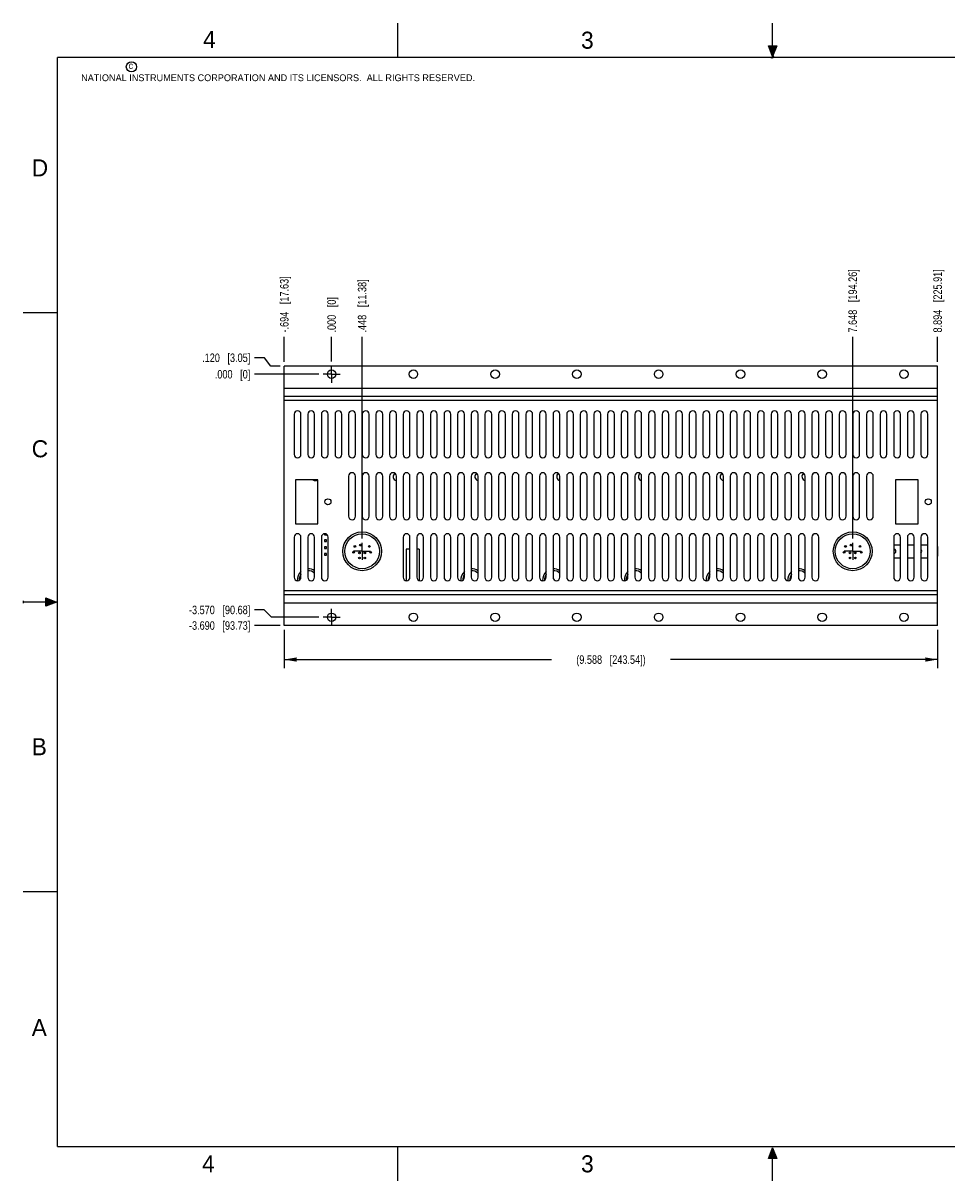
# Model space of a CAD drawing. Header units: inches. Extents: x 0 to 22, y 0 to 17.
# Tile 1 of 8: x 0 to 13.6, y 0 to 17. Entities that reach past the tile are written whole.
import ezdxf

# ---------------------------------------------------------------- set-up
doc = ezdxf.new("R2010")
doc.units = ezdxf.units.IN
doc.header["$LTSCALE"] = 1.21
doc.header["$MEASUREMENT"] = 0
doc.linetypes.add('CENTER', pattern=[0.6, 0.375, -0.075, 0.075, -0.075])
doc.layers.get('0').update_dxf_attribs({"linetype": 'CONTINUOUS'})
doc.layers.add('02___PRT_ALL_AXES', color=7, linetype='CONTINUOUS')
doc.layers.add('DIMENSIONS', color=7, linetype='CONTINUOUS')
doc.styles.get("Standard").update_dxf_attribs({"font": 'txt', "width": 0.8})
doc.styles.add('TEXTSTYLE_2', font='txt')
doc.dimstyles.new('DIMSTYLE_1', dxfattribs={"dimtxt": 0.125, "dimasz": 0.18, "dimexe": 0.18, "dimexo": 0.0625, "dimgap": 0.09, "dimtad": 0, "dimtih": 1, "dimtoh": 1, "dimdec": 3, "dimzin": 4, "dimdsep": 46, "dimtxsty": 'STANDARD', "dimblk": '_FILLED', "dimblk1": '_FILLED', "dimblk2": '_FILLED', "dimcen": 0.09, "dimadec": 0, "dimazin": 0, "dimtp": 0.01, "dimtm": 0.01, "dimtfac": 1, "dimtdec": 3, "dimtofl": 0, "dimtmove": 0, "dimatfit": 3, "dimldrblk": '_FILLED', "dimfxl": 1, "dimtolj": 1, "dimtzin": 4, "dimarcsym": 0})
doc.dimstyles.new('DIMSTYLE_2', dxfattribs={"dimtxt": 0.125, "dimasz": 0.18, "dimexe": 0.18, "dimexo": 0.0625, "dimgap": 0.09, "dimtad": 0, "dimtih": 1, "dimtoh": 1, "dimdec": 3, "dimzin": 4, "dimdsep": 46, "dimtxsty": 'STANDARD', "dimblk": '_FILLED', "dimblk1": '_FILLED', "dimblk2": '_FILLED', "dimcen": 0.09, "dimadec": 0, "dimazin": 0, "dimtp": 0.01, "dimtm": 0.01, "dimtfac": 1, "dimtdec": 3, "dimtofl": 0, "dimtmove": 0, "dimatfit": 3, "dimldrblk": '_FILLED', "dimfxl": 1, "dimtolj": 1, "dimtzin": 4, "dimarcsym": 0})

# ---------------------------------------------------------------- blocks, each defined once
blk = doc.blocks.new('*D0')
at = {"layer": 'DIMENSIONS', "color": 2, "linetype": 'CONTINUOUS'}
for p, q in [((3.543, 12.086), (3.395, 12.086)), ((3.633, 11.965), (3.543, 12.086)), ((3.77, 11.965), (3.633, 11.965))]:
    blk.add_line(p, q, dxfattribs=at)
at = {"layer": 'DIMENSIONS', "color": 2, "linetype": 'CONTINUOUS', "insert": (3.333, 12.149), "char_height": 0.125, "width": 1.125, "attachment_point": 3, "line_spacing_factor": 0.9}
blk.add_mtext('.120{\\Ftxt.shx;\\W1.000000;\\H0.125000; }[3.05]', dxfattribs=at)
blk = doc.blocks.new('_FILLED')
at = {"color": 0, "linetype": 'BYBLOCK'}
blk.add_solid([(0, 0), (-1, 0.174), (-1, -0.174)], dxfattribs=at)
blk = doc.blocks.new('*D1')
at = {"layer": 'DIMENSIONS', "color": 2, "linetype": 'CONTINUOUS'}
for p, q in [((3.539, 8.384), (3.395, 8.384)), ((3.645, 8.275), (3.539, 8.384)), ((4.339, 8.275), (3.645, 8.275))]:
    blk.add_line(p, q, dxfattribs=at)
at = {"layer": 'DIMENSIONS', "color": 2, "linetype": 'CONTINUOUS', "insert": (3.333, 8.446), "char_height": 0.125, "width": 1.425, "attachment_point": 3, "line_spacing_factor": 0.9}
blk.add_mtext('-3.570{\\Ftxt.shx;\\W1.000000;\\H0.125000; }[90.68]', dxfattribs=at)
blk = doc.blocks.new('*D2')
at = {"layer": 'DIMENSIONS', "color": 2, "linetype": 'CONTINUOUS'}
blk.add_line((3.77, 8.155), (3.395, 8.155), dxfattribs=at)
at = {"layer": 'DIMENSIONS', "color": 2, "linetype": 'CONTINUOUS', "insert": (3.333, 8.217), "char_height": 0.125, "width": 1.425, "attachment_point": 3, "line_spacing_factor": 0.9}
blk.add_mtext('-3.690{\\Ftxt.shx;\\W1.000000;\\H0.125000; }[93.73]', dxfattribs=at)
blk = doc.blocks.new('*D3')
at = {"layer": 'DIMENSIONS', "color": 2, "linetype": 'CONTINUOUS'}
blk.add_line((4.339, 11.845), (3.395, 11.845), dxfattribs=at)
at = {"layer": 'DIMENSIONS', "color": 2, "linetype": 'CONTINUOUS', "insert": (3.333, 11.907), "char_height": 0.125, "width": 0.825, "attachment_point": 3, "line_spacing_factor": 0.9}
blk.add_mtext('.000{\\Ftxt.shx;\\W1.000000;\\H0.125000; }[0]', dxfattribs=at)
blk = doc.blocks.new('*D4')
at = {"layer": 'DIMENSIONS', "color": 2, "linetype": 'CONTINUOUS'}
blk.add_line((3.833, 12.027), (3.833, 12.395), dxfattribs=at)
at = {"layer": 'DIMENSIONS', "color": 2, "linetype": 'CONTINUOUS', "insert": (3.77, 12.457), "char_height": 0.125, "width": 1.325, "attachment_point": 1, "rotation": 90, "line_spacing_factor": 0.9}
blk.add_mtext('-.694{\\Ftxt.shx;\\W1.000000;\\H0.125000; }[17.63]', dxfattribs=at)
blk = doc.blocks.new('*D5')
at = {"layer": 'DIMENSIONS', "color": 2, "linetype": 'CONTINUOUS'}
blk.add_line((4.975, 9.433), (4.975, 12.395), dxfattribs=at)
at = {"layer": 'DIMENSIONS', "color": 2, "linetype": 'CONTINUOUS', "insert": (4.912, 12.457), "char_height": 0.125, "width": 1.225, "attachment_point": 1, "rotation": 90, "line_spacing_factor": 0.9}
blk.add_mtext('.448{\\Ftxt.shx;\\W1.000000;\\H0.125000; }[11.38]', dxfattribs=at)
blk = doc.blocks.new('*D6')
at = {"layer": 'DIMENSIONS', "color": 2, "linetype": 'CONTINUOUS'}
blk.add_line((12.175, 9.433), (12.175, 12.395), dxfattribs=at)
at = {"layer": 'DIMENSIONS', "color": 2, "linetype": 'CONTINUOUS', "insert": (12.112, 12.457), "char_height": 0.125, "width": 1.425, "attachment_point": 1, "rotation": 90, "line_spacing_factor": 0.9}
blk.add_mtext('7.648{\\Ftxt.shx;\\W1.000000;\\H0.125000; }[194.26]', dxfattribs=at)
blk = doc.blocks.new('*D7')
at = {"layer": 'DIMENSIONS', "color": 2, "linetype": 'CONTINUOUS'}
blk.add_line((13.421, 12.027), (13.421, 12.395), dxfattribs=at)
at = {"layer": 'DIMENSIONS', "color": 2, "linetype": 'CONTINUOUS', "insert": (13.358, 12.457), "char_height": 0.125, "width": 1.425, "attachment_point": 1, "rotation": 90, "line_spacing_factor": 0.9}
blk.add_mtext('8.894{\\Ftxt.shx;\\W1.000000;\\H0.125000; }[225.91]', dxfattribs=at)
blk = doc.blocks.new('*D8')
at = {"layer": 'DIMENSIONS', "color": 2, "linetype": 'CONTINUOUS'}
blk.add_line((4.527, 12.033), (4.527, 12.395), dxfattribs=at)
at = {"layer": 'DIMENSIONS', "color": 2, "linetype": 'CONTINUOUS', "insert": (4.464, 12.457), "char_height": 0.125, "width": 0.825, "attachment_point": 1, "rotation": 90, "line_spacing_factor": 0.9}
blk.add_mtext('.000{\\Ftxt.shx;\\W1.000000;\\H0.125000; }[0]', dxfattribs=at)
blk = doc.blocks.new('*D9')
at = {"layer": 'DIMENSIONS', "color": 2, "linetype": 'CONTINUOUS'}
for p, q in [((3.833, 8.092), (3.833, 7.53)), ((13.421, 8.092), (13.421, 7.53)), ((3.833, 7.655), (7.752, 7.655)), ((13.421, 7.655), (9.502, 7.655))]:
    blk.add_line(p, q, dxfattribs=at)
at = {"layer": 'DIMENSIONS', "color": 2, "linetype": 'CONTINUOUS', "xscale": 0.18, "yscale": 0.18, "zscale": 0.18, "rotation": 180}
blk.add_blockref('_FILLED', (3.833, 7.655), dxfattribs=at)
at = {"layer": 'DIMENSIONS', "color": 2, "linetype": 'CONTINUOUS', "xscale": 0.18, "yscale": 0.18, "zscale": 0.18}
blk.add_blockref('_FILLED', (13.421, 7.655), dxfattribs=at)
at = {"layer": 'DIMENSIONS', "color": 2, "linetype": 'CONTINUOUS', "insert": (8.627, 7.717), "char_height": 0.125, "width": 1.625, "attachment_point": 2, "line_spacing_factor": 0.9}
blk.add_mtext('(9.588{\\Ftxt.shx;\\W1.000000;\\H0.125000; }[243.54])', dxfattribs=at)

msp = doc.modelspace()

# ---------------------------------------------------------------- hatches: boundary and pattern name
at = {"linetype": 'CONTINUOUS'}
for points in [[(11, 16.51), (10.9375, 16.6663), (11.0625, 16.6663)], [(0.3337, 8.5625), (0.49, 8.5), (0.3337, 8.4375)], [(10.9375, 0.3287), (11, 0.485), (11.0625, 0.3287)]]:
    msp.add_hatch(color=2, dxfattribs=at).paths.add_polyline_path(points)

# ---------------------------------------------------------------- linework, layer by layer
at = {"color": 2, "linetype": 'CONTINUOUS'}
for p, q in [((5.5, 16.5), (5.5, 17)), ((11, 16.485), (11, 17)), ((11, 16.51), (10.9375, 16.6663)), ((10.9375, 16.6663), (11.0625, 16.6663)), ((11.0625, 16.6663), (11, 16.51)), ((11.015, 16.515), (10.985, 16.485)), ((10.985, 16.485), (11, 16.515)), ((11, 16.485), (11.015, 16.515)), ((0, 12.75), (0.5, 12.75)), ((0, 8.515), (0, 8.485)), ((0.3337, 8.4375), (0.3337, 8.5625)), ((0.3337, 8.5625), (0.49, 8.5)), ((0.49, 8.5), (0, 8.5)), ((0.49, 8.5), (0.3337, 8.4375)), ((0, 4.25), (0.5, 4.25)), ((5.5, 0), (5.5, 0.5)), ((10.9375, 0.3287), (11, 0.485)), ((11, 0.485), (11.0625, 0.3287)), ((11, 0), (11, 0.485)), ((11.0625, 0.3287), (10.9375, 0.3287))]:
    msp.add_line(p, q, dxfattribs=at)
at = {"color": 7, "linetype": 'CONTINUOUS'}
for p, q in [((3.8328, 8.155), (3.8328, 11.965)), ((13.4208, 11.965), (3.8328, 11.965)), ((13.4208, 8.155), (13.4208, 11.965)), ((13.4208, 11.637), (3.8328, 11.637)), ((13.4208, 11.517), (3.8328, 11.517)), ((13.4208, 11.457), (3.8328, 11.457)), ((3.9768, 11.257), (3.9768, 10.667)), ((4.0768, 10.667), (4.0768, 11.257)), ((4.1768, 11.257), (4.1768, 10.667)), ((4.2768, 10.667), (4.2768, 11.257)), ((4.3768, 11.257), (4.3768, 10.667)), ((4.4768, 10.667), (4.4768, 11.257)), ((4.5768, 11.257), (4.5768, 10.667)), ((4.6768, 10.667), (4.6768, 11.257)), ((4.7768, 11.257), (4.7768, 10.667)), ((4.8768, 10.667), (4.8768, 11.257)), ((4.9768, 11.257), (4.9768, 10.667)), ((5.0768, 10.667), (5.0768, 11.257)), ((5.1768, 11.257), (5.1768, 10.667)), ((5.2768, 10.667), (5.2768, 11.257)), ((5.3768, 11.257), (5.3768, 10.667)), ((5.4768, 10.667), (5.4768, 11.257)), ((5.5768, 11.257), (5.5768, 10.667)), ((5.6768, 10.667), (5.6768, 11.257)), ((5.7768, 11.257), (5.7768, 10.667)), ((5.8768, 10.667), (5.8768, 11.257)), ((5.9768, 11.257), (5.9768, 10.667)), ((6.0768, 10.667), (6.0768, 11.257)), ((6.1768, 11.257), (6.1768, 10.667)), ((6.2768, 10.667), (6.2768, 11.257)), ((6.3768, 11.257), (6.3768, 10.667)), ((6.4768, 10.667), (6.4768, 11.257)), ((6.5768, 11.257), (6.5768, 10.667)), ((6.6768, 10.667), (6.6768, 11.257)), ((6.7768, 11.257), (6.7768, 10.667)), ((6.8768, 10.667), (6.8768, 11.257)), ((6.9768, 11.257), (6.9768, 10.667)), ((7.0768, 10.667), (7.0768, 11.257)), ((7.1768, 11.257), (7.1768, 10.667)), ((7.2768, 10.667), (7.2768, 11.257)), ((7.3768, 11.257), (7.3768, 10.667)), ((7.4768, 10.667), (7.4768, 11.257)), ((7.5768, 11.257), (7.5768, 10.667)), ((7.6768, 10.667), (7.6768, 11.257)), ((7.7768, 11.257), (7.7768, 10.667)), ((7.8768, 10.667), (7.8768, 11.257)), ((7.9768, 11.257), (7.9768, 10.667)), ((8.0768, 10.667), (8.0768, 11.257)), ((8.1768, 11.257), (8.1768, 10.667)), ((8.2768, 10.667), (8.2768, 11.257)), ((8.3768, 11.257), (8.3768, 10.667)), ((8.4768, 10.667), (8.4768, 11.257)), ((8.5768, 11.257), (8.5768, 10.667)), ((8.6768, 10.667), (8.6768, 11.257)), ((8.7768, 11.257), (8.7768, 10.667)), ((8.8768, 10.667), (8.8768, 11.257)), ((8.9768, 11.257), (8.9768, 10.667)), ((9.0768, 10.667), (9.0768, 11.257)), ((9.1768, 11.257), (9.1768, 10.667)), ((9.2768, 10.667), (9.2768, 11.257)), ((9.3768, 11.257), (9.3768, 10.667)), ((9.4768, 10.667), (9.4768, 11.257)), ((9.5768, 11.257), (9.5768, 10.667)), ((9.6768, 10.667), (9.6768, 11.257)), ((9.7768, 11.257), (9.7768, 10.667)), ((9.8768, 10.667), (9.8768, 11.257)), ((9.9768, 11.257), (9.9768, 10.667)), ((10.0768, 10.667), (10.0768, 11.257)), ((10.1768, 11.257), (10.1768, 10.667)), ((10.2768, 10.667), (10.2768, 11.257)), ((10.3768, 11.257), (10.3768, 10.667)), ((10.4768, 10.667), (10.4768, 11.257)), ((10.5768, 11.257), (10.5768, 10.667)), ((10.6768, 10.667), (10.6768, 11.257)), ((10.7768, 11.257), (10.7768, 10.667)), ((10.8768, 10.667), (10.8768, 11.257)), ((10.9768, 11.257), (10.9768, 10.667)), ((11.0768, 10.667), (11.0768, 11.257)), ((11.1768, 11.257), (11.1768, 10.667)), ((11.2768, 10.667), (11.2768, 11.257)), ((11.3768, 11.257), (11.3768, 10.667)), ((11.4768, 10.667), (11.4768, 11.257)), ((11.5768, 11.257), (11.5768, 10.667)), ((11.6768, 10.667), (11.6768, 11.257)), ((11.7768, 11.257), (11.7768, 10.667)), ((11.8768, 10.667), (11.8768, 11.257)), ((11.9768, 11.257), (11.9768, 10.667)), ((12.0768, 10.667), (12.0768, 11.257)), ((12.1768, 11.257), (12.1768, 10.667)), ((12.2768, 10.667), (12.2768, 11.257)), ((12.3768, 11.257), (12.3768, 10.667)), ((12.4768, 10.667), (12.4768, 11.257)), ((12.5768, 11.257), (12.5768, 10.667)), ((12.6768, 10.667), (12.6768, 11.257)), ((12.7768, 11.257), (12.7768, 10.667)), ((12.8768, 10.667), (12.8768, 11.257)), ((12.9768, 11.257), (12.9768, 10.667)), ((13.0768, 10.667), (13.0768, 11.257)), ((13.1768, 11.257), (13.1768, 10.667)), ((13.2768, 10.667), (13.2768, 11.257)), ((3.9948, 10.294), (3.9948, 9.648)), ((4.3268, 10.294), (3.9948, 10.294)), ((4.3268, 9.648), (4.3268, 10.294)), ((4.7768, 10.349), (4.7768, 9.759)), ((4.8768, 9.759), (4.8768, 10.349)), ((4.9768, 10.349), (4.9768, 9.759)), ((5.0768, 9.759), (5.0768, 10.349)), ((5.1768, 10.349), (5.1768, 9.759)), ((5.2768, 9.759), (5.2768, 10.349)), ((5.3768, 10.349), (5.3768, 9.759)), ((5.4768, 9.759), (5.4768, 10.349)), ((5.5768, 10.349), (5.5768, 9.759)), ((5.6768, 9.759), (5.6768, 10.349)), ((5.7768, 10.349), (5.7768, 9.759)), ((5.8768, 9.759), (5.8768, 10.349)), ((5.9768, 10.349), (5.9768, 9.759)), ((6.0768, 9.759), (6.0768, 10.349)), ((6.1768, 10.349), (6.1768, 9.759)), ((6.2768, 9.759), (6.2768, 10.349)), ((6.3768, 10.349), (6.3768, 9.759)), ((6.4768, 9.759), (6.4768, 10.349)), ((6.5768, 10.349), (6.5768, 9.759)), ((6.6768, 9.759), (6.6768, 10.349)), ((6.7768, 10.349), (6.7768, 9.759)), ((6.8768, 9.759), (6.8768, 10.349)), ((6.9768, 10.349), (6.9768, 9.759)), ((7.0768, 9.759), (7.0768, 10.349)), ((7.1768, 10.349), (7.1768, 9.759)), ((7.2768, 9.759), (7.2768, 10.349)), ((7.3768, 10.349), (7.3768, 9.759)), ((7.4768, 9.759), (7.4768, 10.349)), ((7.5768, 10.349), (7.5768, 9.759)), ((7.6768, 9.759), (7.6768, 10.349)), ((7.7768, 10.349), (7.7768, 9.759)), ((7.8768, 9.759), (7.8768, 10.349)), ((7.9768, 10.349), (7.9768, 9.759)), ((8.0768, 9.759), (8.0768, 10.349)), ((8.1768, 10.349), (8.1768, 9.759)), ((8.2768, 9.759), (8.2768, 10.349)), ((8.3768, 10.349), (8.3768, 9.759)), ((8.4768, 9.759), (8.4768, 10.349)), ((8.5768, 10.349), (8.5768, 9.759)), ((8.6768, 9.759), (8.6768, 10.349)), ((8.7768, 10.349), (8.7768, 9.759)), ((8.8768, 9.759), (8.8768, 10.349)), ((8.9768, 10.349), (8.9768, 9.759)), ((9.0768, 9.759), (9.0768, 10.349)), ((9.1768, 10.349), (9.1768, 9.759)), ((9.2768, 9.759), (9.2768, 10.349)), ((9.3768, 10.349), (9.3768, 9.759)), ((9.4768, 9.759), (9.4768, 10.349)), ((9.5768, 10.349), (9.5768, 9.759)), ((9.6768, 9.759), (9.6768, 10.349)), ((9.7768, 10.349), (9.7768, 9.759)), ((9.8768, 9.759), (9.8768, 10.349)), ((9.9768, 10.349), (9.9768, 9.759)), ((10.0768, 9.759), (10.0768, 10.349)), ((10.1768, 10.349), (10.1768, 9.759)), ((10.2768, 9.759), (10.2768, 10.349)), ((10.3768, 10.349), (10.3768, 9.759)), ((10.4768, 9.759), (10.4768, 10.349)), ((10.5768, 10.349), (10.5768, 9.759)), ((10.6768, 9.759), (10.6768, 10.349)), ((10.7768, 10.349), (10.7768, 9.759)), ((10.8768, 9.759), (10.8768, 10.349)), ((10.9768, 10.349), (10.9768, 9.759)), ((11.0768, 9.759), (11.0768, 10.349)), ((11.1768, 10.349), (11.1768, 9.759)), ((11.2768, 9.759), (11.2768, 10.349)), ((11.3768, 10.349), (11.3768, 9.759)), ((11.4768, 9.759), (11.4768, 10.349)), ((11.5768, 10.349), (11.5768, 9.759)), ((11.6768, 9.759), (11.6768, 10.349)), ((11.7768, 10.349), (11.7768, 9.759)), ((11.8768, 9.759), (11.8768, 10.349)), ((11.9768, 10.349), (11.9768, 9.759)), ((12.0768, 9.759), (12.0768, 10.349)), ((12.1768, 10.349), (12.1768, 9.759)), ((12.2768, 9.759), (12.2768, 10.349)), ((12.3768, 10.349), (12.3768, 9.759)), ((12.4768, 9.759), (12.4768, 10.349)), ((13.1368, 10.294), (12.8048, 10.294)), ((12.8048, 10.294), (12.8048, 9.648)), ((13.1368, 9.648), (13.1368, 10.294)), ((3.9948, 9.648), (4.3268, 9.648)), ((12.8048, 9.648), (13.1368, 9.648)), ((3.9768, 9.453), (3.9768, 8.863)), ((4.0768, 8.863), (4.0768, 9.453)), ((4.1768, 9.453), (4.1768, 8.863)), ((4.2768, 8.863), (4.2768, 9.453)), ((4.3768, 9.453), (4.3768, 8.863)), ((4.4248, 9.5029), (4.4248, 9.486)), ((4.4248, 9.486), (4.4498, 9.486)), ((4.4248, 9.411), (4.4248, 9.386)), ((4.4498, 9.411), (4.4248, 9.411)), ((4.4248, 9.386), (4.4498, 9.386)), ((4.4498, 9.486), (4.4498, 9.4974)), ((4.4498, 9.386), (4.4498, 9.411)), ((4.4768, 8.863), (4.4768, 9.453)), ((5.5768, 9.453), (5.5768, 8.863)), ((5.6768, 8.863), (5.6768, 9.453)), ((5.7768, 9.453), (5.7768, 8.863)), ((5.8768, 8.863), (5.8768, 9.453)), ((5.9768, 9.453), (5.9768, 8.863)), ((6.0768, 8.863), (6.0768, 9.453)), ((6.1768, 9.453), (6.1768, 8.863)), ((6.2768, 8.863), (6.2768, 9.453)), ((6.3768, 9.453), (6.3768, 8.863)), ((6.4768, 8.863), (6.4768, 9.453)), ((6.5768, 9.453), (6.5768, 8.863)), ((6.6768, 8.863), (6.6768, 9.453)), ((6.7768, 9.453), (6.7768, 8.863)), ((6.8768, 8.863), (6.8768, 9.453)), ((6.9768, 9.453), (6.9768, 8.863)), ((7.0768, 8.863), (7.0768, 9.453)), ((7.1768, 9.453), (7.1768, 8.863)), ((7.2768, 8.863), (7.2768, 9.453)), ((7.3768, 9.453), (7.3768, 8.863)), ((7.4768, 8.863), (7.4768, 9.453)), ((7.5768, 9.453), (7.5768, 8.863)), ((7.6768, 8.863), (7.6768, 9.453)), ((7.7768, 9.453), (7.7768, 8.863)), ((7.8768, 8.863), (7.8768, 9.453)), ((7.9768, 9.453), (7.9768, 8.863)), ((8.0768, 8.863), (8.0768, 9.453)), ((8.1768, 9.453), (8.1768, 8.863)), ((8.2768, 8.863), (8.2768, 9.453)), ((8.3768, 9.453), (8.3768, 8.863)), ((8.4768, 8.863), (8.4768, 9.453)), ((8.5768, 9.453), (8.5768, 8.863)), ((8.6768, 8.863), (8.6768, 9.453)), ((8.7768, 9.453), (8.7768, 8.863)), ((8.8768, 8.863), (8.8768, 9.453)), ((8.9768, 9.453), (8.9768, 8.863)), ((9.0768, 8.863), (9.0768, 9.453)), ((9.1768, 9.453), (9.1768, 8.863)), ((9.2768, 8.863), (9.2768, 9.453)), ((9.3768, 9.453), (9.3768, 8.863)), ((9.4768, 8.863), (9.4768, 9.453)), ((9.5768, 9.453), (9.5768, 8.863)), ((9.6768, 8.863), (9.6768, 9.453)), ((9.7768, 9.453), (9.7768, 8.863)), ((9.8768, 8.863), (9.8768, 9.453)), ((9.9768, 9.453), (9.9768, 8.863)), ((10.0768, 8.863), (10.0768, 9.453)), ((10.1768, 9.453), (10.1768, 8.863)), ((10.2768, 8.863), (10.2768, 9.453)), ((10.3768, 9.453), (10.3768, 8.863)), ((10.4768, 8.863), (10.4768, 9.453)), ((10.5768, 9.453), (10.5768, 8.863)), ((10.6768, 8.863), (10.6768, 9.453)), ((10.7768, 9.453), (10.7768, 8.863)), ((10.8768, 8.863), (10.8768, 9.453)), ((10.9768, 9.453), (10.9768, 8.863)), ((11.0768, 8.863), (11.0768, 9.453)), ((11.1768, 9.453), (11.1768, 8.863)), ((11.2768, 8.863), (11.2768, 9.453)), ((11.3768, 9.453), (11.3768, 8.863)), ((11.4768, 8.863), (11.4768, 9.453)), ((11.5768, 9.453), (11.5768, 8.863)), ((11.6768, 8.863), (11.6768, 9.453)), ((12.7768, 9.453), (12.7768, 8.863)), ((12.8768, 8.863), (12.8768, 9.453)), ((12.9768, 9.453), (12.9768, 8.863)), ((13.0768, 8.863), (13.0768, 9.453)), ((13.1768, 9.453), (13.1768, 8.863)), ((13.2768, 8.863), (13.2768, 9.453)), ((4.4248, 9.311), (4.4248, 9.286)), ((4.4498, 9.311), (4.4248, 9.311)), ((4.4248, 9.286), (4.4498, 9.286)), ((4.4248, 9.211), (4.4248, 9.186)), ((4.4498, 9.211), (4.4248, 9.211)), ((4.4248, 9.186), (4.4498, 9.186)), ((4.4498, 9.286), (4.4498, 9.311)), ((4.4498, 9.186), (4.4498, 9.211)), ((5.6198, 9.278), (5.6198, 8.8135)), ((5.6768, 9.278), (5.6198, 9.278)), ((5.8098, 9.278), (5.7768, 9.278)), ((5.8098, 9.278), (5.8098, 8.816)), ((12.7768, 9.34), (12.8768, 9.34)), ((12.9768, 9.34), (13.0768, 9.34)), ((13.1768, 9.34), (13.2768, 9.34)), ((13.4208, 9.315), (13.4213, 9.315)), ((13.4213, 9.315), (13.4213, 9.175)), ((12.7768, 9.15), (12.8768, 9.15)), ((12.9768, 9.15), (13.0768, 9.15)), ((13.1768, 9.15), (13.2768, 9.15)), ((13.4213, 9.175), (13.4208, 9.175)), ((13.4208, 8.663), (3.8328, 8.663)), ((13.4208, 8.603), (3.8328, 8.603)), ((13.4208, 8.483), (3.8328, 8.483)), ((13.4208, 8.155), (3.8328, 8.155))]:
    msp.add_line(p, q, dxfattribs=at)
at = {"color": 7, "linetype": 'CONTINUOUS', "const_width": 0.02}
for points in [[(0.5, 16.5), (0.5, 0.5)], [(21.5, 16.5), (0.5, 16.5)], [(0.5, 0.5), (21.5, 0.5)]]:
    msp.add_lwpolyline(points, dxfattribs=at)
at = {"color": 2, "linetype": 'CONTINUOUS'}
msp.add_circle((1.5893, 16.359), 0.0754, dxfattribs=at)
at = {"color": 7, "linetype": 'CONTINUOUS'}
for centre, radius in [((4.5268, 11.845), 0.0625), ((5.7268, 11.845), 0.0625), ((6.9268, 11.845), 0.0625), ((8.1268, 11.845), 0.0625), ((9.3268, 11.845), 0.0625), ((10.5268, 11.845), 0.0625), ((11.7268, 11.845), 0.0625), ((12.9268, 11.845), 0.0625), ((4.4728, 9.971), 0.045), ((13.2828, 9.971), 0.045), ((4.9748, 9.245), 0.285), ((12.1748, 9.245), 0.285), ((4.9748, 9.245), 0.256), ((12.1748, 9.245), 0.256), ((4.8488, 9.229), 0.0125), ((4.8688, 9.316), 0.0125), ((4.9358, 9.221), 0.0125), ((4.9508, 9.336), 0.0125), ((5.0138, 9.221), 0.0125), ((5.0808, 9.316), 0.0125), ((5.1008, 9.229), 0.0125), ((12.0488, 9.229), 0.0125), ((12.0688, 9.316), 0.0125), ((12.1358, 9.221), 0.0125), ((12.1508, 9.336), 0.0125), ((12.2138, 9.221), 0.0125), ((12.2808, 9.316), 0.0125), ((12.3008, 9.229), 0.0125), ((4.9358, 9.147), 0.0125), ((5.0138, 9.147), 0.0125), ((12.1358, 9.147), 0.0125), ((12.2138, 9.147), 0.0125), ((4.5268, 8.275), 0.0625), ((5.7268, 8.275), 0.0625), ((6.9268, 8.275), 0.0625), ((8.1268, 8.275), 0.0625), ((9.3268, 8.275), 0.0625), ((10.5268, 8.275), 0.0625), ((11.7268, 8.275), 0.0625), ((12.9268, 8.275), 0.0625)]:
    msp.add_circle(centre, radius, dxfattribs=at)
for centre, radius, start, end in [((4.0268, 11.257), 0.05, 0, 180), ((4.2268, 11.257), 0.05, 0, 180), ((4.4268, 11.257), 0.05, 0, 180), ((4.6268, 11.257), 0.05, 0, 180), ((4.8268, 11.257), 0.05, 0, 180), ((5.0268, 11.257), 0.05, 0, 180), ((5.2268, 11.257), 0.05, 0, 180), ((5.4268, 11.257), 0.05, 0, 180), ((5.6268, 11.257), 0.05, 0, 180), ((5.8268, 11.257), 0.05, 0, 180), ((6.0268, 11.257), 0.05, 0, 180), ((6.2268, 11.257), 0.05, 0, 180), ((6.4268, 11.257), 0.05, 0, 180), ((6.6268, 11.257), 0.05, 0, 180), ((6.8268, 11.257), 0.05, 0, 180), ((7.0268, 11.257), 0.05, 0, 180), ((7.2268, 11.257), 0.05, 0, 180), ((7.4268, 11.257), 0.05, 0, 180), ((7.6268, 11.257), 0.05, 0, 180), ((7.8268, 11.257), 0.05, 0, 180), ((8.0268, 11.257), 0.05, 0, 180), ((8.2268, 11.257), 0.05, 0, 180), ((8.4268, 11.257), 0.05, 0, 180), ((8.6268, 11.257), 0.05, 0, 180), ((8.8268, 11.257), 0.05, 0, 180), ((9.0268, 11.257), 0.05, 0, 180), ((9.2268, 11.257), 0.05, 0, 180), ((9.4268, 11.257), 0.05, 0, 180), ((9.6268, 11.257), 0.05, 0, 180), ((9.8268, 11.257), 0.05, 0, 180), ((10.0268, 11.257), 0.05, 0, 180), ((10.2268, 11.257), 0.05, 0, 180), ((10.4268, 11.257), 0.05, 0, 180), ((10.6268, 11.257), 0.05, 0, 180), ((10.8268, 11.257), 0.05, 0, 180), ((11.0268, 11.257), 0.05, 0, 180), ((11.2268, 11.257), 0.05, 0, 180), ((11.4268, 11.257), 0.05, 0, 180), ((11.6268, 11.257), 0.05, 0, 180), ((11.8268, 11.257), 0.05, 0, 180), ((12.0268, 11.257), 0.05, 0, 180), ((12.2268, 11.257), 0.05, 0, 180), ((12.4268, 11.257), 0.05, 0, 180), ((12.6268, 11.257), 0.05, 0, 180), ((12.8268, 11.257), 0.05, 0, 180), ((13.0268, 11.257), 0.05, 0, 180), ((13.2268, 11.257), 0.05, 0, 180), ((4.0268, 10.667), 0.05, 180, 360), ((4.2268, 10.667), 0.05, 180, 360), ((4.4268, 10.667), 0.05, 180, 360), ((4.6268, 10.667), 0.05, 180, 360), ((4.8268, 10.667), 0.05, 180, 360), ((5.0268, 10.667), 0.05, 180, 360), ((5.2268, 10.667), 0.05, 180, 360), ((5.4268, 10.667), 0.05, 180, 360), ((5.6268, 10.667), 0.05, 180, 360), ((5.8268, 10.667), 0.05, 180, 360), ((6.0268, 10.667), 0.05, 180, 360), ((6.2268, 10.667), 0.05, 180, 360), ((6.4268, 10.667), 0.05, 180, 360), ((6.6268, 10.667), 0.05, 180, 360), ((6.8268, 10.667), 0.05, 180, 360), ((7.0268, 10.667), 0.05, 180, 360), ((7.2268, 10.667), 0.05, 180, 360), ((7.4268, 10.667), 0.05, 180, 360), ((7.6268, 10.667), 0.05, 180, 360), ((7.8268, 10.667), 0.05, 180, 360), ((8.0268, 10.667), 0.05, 180, 360), ((8.2268, 10.667), 0.05, 180, 360), ((8.4268, 10.667), 0.05, 180, 360), ((8.6268, 10.667), 0.05, 180, 360), ((8.8268, 10.667), 0.05, 180, 360), ((9.0268, 10.667), 0.05, 180, 360), ((9.2268, 10.667), 0.05, 180, 360), ((9.4268, 10.667), 0.05, 180, 360), ((9.6268, 10.667), 0.05, 180, 360), ((9.8268, 10.667), 0.05, 180, 360), ((10.0268, 10.667), 0.05, 180, 360), ((10.2268, 10.667), 0.05, 180, 360), ((10.4268, 10.667), 0.05, 180, 360), ((10.6268, 10.667), 0.05, 180, 360), ((10.8268, 10.667), 0.05, 180, 360), ((11.0268, 10.667), 0.05, 180, 360), ((11.2268, 10.667), 0.05, 180, 360), ((11.4268, 10.667), 0.05, 180, 360), ((11.6268, 10.667), 0.05, 180, 360), ((11.8268, 10.667), 0.05, 180, 360), ((12.0268, 10.667), 0.05, 180, 360), ((12.2268, 10.667), 0.05, 180, 360), ((12.4268, 10.667), 0.05, 180, 360), ((12.6268, 10.667), 0.05, 180, 360), ((12.8268, 10.667), 0.05, 180, 360), ((13.0268, 10.667), 0.05, 180, 360), ((13.2268, 10.667), 0.05, 180, 360), ((4.8268, 10.349), 0.05, 0, 180), ((5.0268, 10.349), 0.05, 0, 180), ((5.2268, 10.349), 0.05, 0, 180), ((5.4268, 10.349), 0.05, 0, 180), ((5.4888, 10.341), 0.059, 124.174, 258.26394), ((5.6268, 10.349), 0.05, 0, 180), ((5.8268, 10.349), 0.05, 0, 180), ((6.0268, 10.349), 0.05, 0, 180), ((6.2268, 10.349), 0.05, 0, 180), ((6.4268, 10.349), 0.05, 0, 180), ((6.6268, 10.349), 0.05, 0, 180), ((6.6888, 10.341), 0.059, 124.174, 258.26394), ((6.8268, 10.349), 0.05, 0, 180), ((7.0268, 10.349), 0.05, 0, 180), ((7.2268, 10.349), 0.05, 0, 180), ((7.4268, 10.349), 0.05, 0, 180), ((7.6268, 10.349), 0.05, 0, 180), ((7.8268, 10.349), 0.05, 0, 180), ((7.8888, 10.341), 0.059, 124.174, 258.26394), ((8.0268, 10.349), 0.05, 0, 180), ((8.2268, 10.349), 0.05, 0, 180), ((8.4268, 10.349), 0.05, 0, 180), ((8.6268, 10.349), 0.05, 0, 180), ((8.8268, 10.349), 0.05, 0, 180), ((9.0268, 10.349), 0.05, 0, 180), ((9.0888, 10.341), 0.059, 124.174, 258.26394), ((9.2268, 10.349), 0.05, 0, 180), ((9.4268, 10.349), 0.05, 0, 180), ((9.6268, 10.349), 0.05, 0, 180), ((9.8268, 10.349), 0.05, 0, 180), ((10.0268, 10.349), 0.05, 0, 180), ((10.2268, 10.349), 0.05, 0, 180), ((10.2888, 10.341), 0.059, 124.174, 258.26394), ((10.4268, 10.349), 0.05, 0, 180), ((10.6268, 10.349), 0.05, 0, 180), ((10.8268, 10.349), 0.05, 0, 180), ((11.0268, 10.349), 0.05, 0, 180), ((11.2268, 10.349), 0.05, 0, 180), ((11.4268, 10.349), 0.05, 0, 180), ((11.4888, 10.341), 0.059, 124.174, 258.26394), ((11.6268, 10.349), 0.05, 0, 180), ((11.8268, 10.349), 0.05, 0, 180), ((12.0268, 10.349), 0.05, 0, 180), ((12.2268, 10.349), 0.05, 0, 180), ((12.4268, 10.349), 0.05, 0, 180), ((4.2888, 10.341), 0.059, 232.84013, 307.15987), ((4.8268, 9.759), 0.05, 180, 360), ((5.0268, 9.759), 0.05, 180, 360), ((5.2268, 9.759), 0.05, 180, 360), ((5.4268, 9.759), 0.05, 180, 360), ((5.6268, 9.759), 0.05, 180, 360), ((5.8268, 9.759), 0.05, 180, 360), ((6.0268, 9.759), 0.05, 180, 360), ((6.2268, 9.759), 0.05, 180, 360), ((6.4268, 9.759), 0.05, 180, 360), ((6.6268, 9.759), 0.05, 180, 360), ((6.8268, 9.759), 0.05, 180, 360), ((7.0268, 9.759), 0.05, 180, 360), ((7.2268, 9.759), 0.05, 180, 360), ((7.4268, 9.759), 0.05, 180, 360), ((7.6268, 9.759), 0.05, 180, 360), ((7.8268, 9.759), 0.05, 180, 360), ((8.0268, 9.759), 0.05, 180, 360), ((8.2268, 9.759), 0.05, 180, 360), ((8.4268, 9.759), 0.05, 180, 360), ((8.6268, 9.759), 0.05, 180, 360), ((8.8268, 9.759), 0.05, 180, 360), ((9.0268, 9.759), 0.05, 180, 360), ((9.2268, 9.759), 0.05, 180, 360), ((9.4268, 9.759), 0.05, 180, 360), ((9.6268, 9.759), 0.05, 180, 360), ((9.8268, 9.759), 0.05, 180, 360), ((10.0268, 9.759), 0.05, 180, 360), ((10.2268, 9.759), 0.05, 180, 360), ((10.4268, 9.759), 0.05, 180, 360), ((10.6268, 9.759), 0.05, 180, 360), ((10.8268, 9.759), 0.05, 180, 360), ((11.0268, 9.759), 0.05, 180, 360), ((11.2268, 9.759), 0.05, 180, 360), ((11.4268, 9.759), 0.05, 180, 360), ((11.6268, 9.759), 0.05, 180, 360), ((11.8268, 9.759), 0.05, 180, 360), ((12.0268, 9.759), 0.05, 180, 360), ((12.2268, 9.759), 0.05, 180, 360), ((12.4268, 9.759), 0.05, 180, 360), ((4.0268, 9.453), 0.05, 0, 180), ((4.2268, 9.453), 0.05, 0, 180), ((4.4268, 9.453), 0.05, 0, 180), ((5.6268, 9.453), 0.05, 0, 180), ((5.8268, 9.453), 0.05, 0, 180), ((6.0268, 9.453), 0.05, 0, 180), ((6.2268, 9.453), 0.05, 0, 180), ((6.4268, 9.453), 0.05, 0, 180), ((6.6268, 9.453), 0.05, 0, 180), ((6.8268, 9.453), 0.05, 0, 180), ((7.0268, 9.453), 0.05, 0, 180), ((7.2268, 9.453), 0.05, 0, 180), ((7.4268, 9.453), 0.05, 0, 180), ((7.6268, 9.453), 0.05, 0, 180), ((7.8268, 9.453), 0.05, 0, 180), ((8.0268, 9.453), 0.05, 0, 180), ((8.2268, 9.453), 0.05, 0, 180), ((8.4268, 9.453), 0.05, 0, 180), ((8.6268, 9.453), 0.05, 0, 180), ((8.8268, 9.453), 0.05, 0, 180), ((9.0268, 9.453), 0.05, 0, 180), ((9.2268, 9.453), 0.05, 0, 180), ((9.4268, 9.453), 0.05, 0, 180), ((9.6268, 9.453), 0.05, 0, 180), ((9.8268, 9.453), 0.05, 0, 180), ((10.0268, 9.453), 0.05, 0, 180), ((10.2268, 9.453), 0.05, 0, 180), ((10.4268, 9.453), 0.05, 0, 180), ((10.6268, 9.453), 0.05, 0, 180), ((10.8268, 9.453), 0.05, 0, 180), ((11.0268, 9.453), 0.05, 0, 180), ((11.2268, 9.453), 0.05, 0, 180), ((11.4268, 9.453), 0.05, 0, 180), ((11.6268, 9.453), 0.05, 0, 180), ((12.8268, 9.453), 0.05, 0, 180), ((13.0268, 9.453), 0.05, 0, 180), ((13.2268, 9.453), 0.05, 0, 180), ((12.7763, 9.245), 0.0335, 270.85542, 89.14458), ((13.1563, 9.245), 0.0335, 307.75356, 52.24644), ((4.0268, 8.863), 0.05, 180, 360), ((4.1828, 8.827), 0.16, 131.50252, 184.97109), ((4.1828, 8.827), 0.1325, 143.14916, 183.44595), ((4.1828, 8.827), 0.16, 54.00958, 92.14935), ((4.1828, 8.827), 0.1325, 44.80132, 92.59598), ((4.2268, 8.863), 0.05, 180, 360), ((4.4268, 8.863), 0.05, 180, 360), ((5.6268, 8.863), 0.05, 180, 360), ((5.8268, 8.863), 0.05, 180, 360), ((6.0268, 8.863), 0.05, 180, 360), ((6.2268, 8.863), 0.05, 180, 360), ((6.4268, 8.863), 0.05, 180, 360), ((6.5828, 8.827), 0.16, 131.50252, 184.97109), ((6.5828, 8.827), 0.1325, 143.14916, 183.44595), ((6.5828, 8.827), 0.16, 54.00958, 92.14935), ((6.5828, 8.827), 0.1325, 44.80132, 92.59598), ((6.6268, 8.863), 0.05, 180, 360), ((6.8268, 8.863), 0.05, 180, 360), ((7.0268, 8.863), 0.05, 180, 360), ((7.2268, 8.863), 0.05, 180, 360), ((7.4268, 8.863), 0.05, 180, 360), ((7.6268, 8.863), 0.05, 180, 360), ((7.7828, 8.827), 0.16, 131.50252, 184.97109), ((7.7828, 8.827), 0.1325, 143.14916, 183.44595), ((7.7828, 8.827), 0.16, 54.00958, 92.14935), ((7.7828, 8.827), 0.1325, 44.80132, 92.59598), ((7.8268, 8.863), 0.05, 180, 360), ((8.0268, 8.863), 0.05, 180, 360), ((8.2268, 8.863), 0.05, 180, 360), ((8.4268, 8.863), 0.05, 180, 360), ((8.6268, 8.863), 0.05, 180, 360), ((8.8268, 8.863), 0.05, 180, 360), ((8.9828, 8.827), 0.16, 131.50252, 184.97109), ((8.9828, 8.827), 0.1325, 143.14916, 183.44595), ((8.9828, 8.827), 0.16, 54.00958, 92.14935), ((8.9828, 8.827), 0.1325, 44.80132, 92.59598), ((9.0268, 8.863), 0.05, 180, 360), ((9.2268, 8.863), 0.05, 180, 360), ((9.4268, 8.863), 0.05, 180, 360), ((9.6268, 8.863), 0.05, 180, 360), ((9.8268, 8.863), 0.05, 180, 360), ((10.0268, 8.863), 0.05, 180, 360), ((10.1828, 8.827), 0.16, 131.50252, 184.97109), ((10.1828, 8.827), 0.1325, 143.14916, 183.44595), ((10.1828, 8.827), 0.16, 54.00958, 92.14935), ((10.1828, 8.827), 0.1325, 44.80132, 92.59598), ((10.2268, 8.863), 0.05, 180, 360), ((10.4268, 8.863), 0.05, 180, 360), ((10.6268, 8.863), 0.05, 180, 360), ((10.8268, 8.863), 0.05, 180, 360), ((11.0268, 8.863), 0.05, 180, 360), ((11.2268, 8.863), 0.05, 180, 360), ((11.3828, 8.827), 0.16, 131.50252, 184.97109), ((11.3828, 8.827), 0.1325, 143.14916, 183.44595), ((11.3828, 8.827), 0.16, 54.00958, 92.14935), ((11.3828, 8.827), 0.1325, 44.80132, 92.59598), ((11.4268, 8.863), 0.05, 180, 360), ((11.6268, 8.863), 0.05, 180, 360), ((12.8268, 8.863), 0.05, 180, 360), ((13.0268, 8.863), 0.05, 180, 360), ((13.2268, 8.863), 0.05, 180, 360)]:
    msp.add_arc(centre, radius, start, end, dxfattribs=at)
at = {"layer": '02___PRT_ALL_AXES', "color": 7, "linetype": 'CENTER'}
for p, q in [((4.5268, 11.845), (4.5268, 11.9701)), ((4.5268, 11.845), (4.4017, 11.845)), ((4.5268, 11.845), (4.5268, 11.7199)), ((4.5268, 11.845), (4.6519, 11.845)), ((4.9748, 9.245), (4.9748, 9.3701)), ((12.1748, 9.245), (12.1748, 9.3701)), ((4.9748, 9.245), (4.8497, 9.245)), ((4.9748, 9.245), (4.9748, 9.1199)), ((4.9748, 9.245), (5.0999, 9.245)), ((12.1748, 9.245), (12.0497, 9.245)), ((12.1748, 9.245), (12.2999, 9.245)), ((12.1748, 9.245), (12.1748, 9.1199)), ((4.5268, 8.275), (4.5268, 8.4001)), ((4.5268, 8.275), (4.4017, 8.275)), ((4.5268, 8.275), (4.5268, 8.1499)), ((4.5268, 8.275), (4.6519, 8.275))]:
    msp.add_line(p, q, dxfattribs=at)

# ---------------------------------------------------------------- texts
at = {"color": 2, "linetype": 'CONTINUOUS', "attachment_point": 1, "line_spacing_factor": 0.9, "style": 'TEXTSTYLE_2'}
for s, insert, char_height, width in [('4', (2.64, 16.8869), 0.25, 0.25), ('3', (8.1875, 16.875), 0.25, 0.25), ('c', (1.5463, 16.428), 0.1, 0.1), ('NATIONAL INSTRUMENTS CORPORATION AND ITS LICENSORS.  ALL RIGHTS RESERVED.', (0.851, 16.2482), 0.1, 7.3), ('D', (0.125, 15), 0.25, 0.25), ('C', (0.125, 10.875), 0.25, 0.25), ('B', (0.125, 6.5), 0.25, 0.25), ('A', (0.125, 2.375), 0.25, 0.25), ('4', (2.625, 0.375), 0.25, 0.25), ('3', (8.1875, 0.375), 0.25, 0.25)]:
    msp.add_mtext(s, dxfattribs=dict(at, insert=insert, char_height=char_height, width=width))

# ---------------------------------------------------------------- dimensions: what is measured, and where the dimension line sits
at = {"layer": 'DIMENSIONS', "color": 2, "linetype": 'CONTINUOUS'}
for feature_location, offset, dtype, origin, picture, middle in [((3.8328, 12.0275), (0, 0.3673), 1, (4.5268, 11.9701), '*D4', (3.8328, 13.1198)), ((4.3392, 8.275), (-0.9439, 0.109), 0, (4.4017, 11.845), '*D1', (2.3703, 8.384)), ((3.7703, 8.155), (-0.375, 0), 0, (4.4017, 11.845), '*D2', (2.3703, 8.155))]:
    dim = msp.add_ordinate_dim(feature_location=feature_location, offset=offset, dtype=dtype, origin=origin, text='-<>', dimstyle='DIMSTYLE_1', dxfattribs=at)
    dim.commit()
    dim.dimension.update_dxf_attribs({"geometry": picture, "text_midpoint": middle})
for feature_location, offset, dtype, origin, picture, middle in [((12.1748, 9.4326), (0, 2.9622), 1, (4.5268, 11.9701), '*D6', (12.1748, 13.1698)), ((13.4208, 12.0275), (0, 0.3673), 1, (4.5268, 11.9701), '*D7', (13.4208, 13.1698)), ((4.9748, 9.4326), (0, 2.9622), 1, (4.5268, 11.9701), '*D5', (4.9748, 13.0698)), ((4.5267600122, 12.032596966), (0, 0.3621937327), 1, (4.5267600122, 11.970096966), '*D8', (4.5267600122, 12.8697906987)), ((3.7703, 11.965), (-0.375, 0.1214), 0, (4.4017, 11.845), '*D0', (2.5203, 12.0864)), ((4.3391600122, 11.844996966), (-0.9439, 0), 0, (4.4016600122, 11.844996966), '*D3', (2.6702600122, 11.844996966))]:
    dim = msp.add_ordinate_dim(feature_location=feature_location, offset=offset, dtype=dtype, origin=origin, dimstyle='DIMSTYLE_1', dxfattribs=at)
    dim.commit()
    dim.dimension.update_dxf_attribs({"geometry": picture, "text_midpoint": middle})
dim = msp.add_linear_dim(base=(3.8328, 7.655), p1=(13.4208, 8.0925), p2=(3.8328, 8.0925), angle=180, text='(<>)', dimstyle='DIMSTYLE_2', dxfattribs=at)
dim.commit()
dim.dimension.update_dxf_attribs({"geometry": '*D9', "text_midpoint": (8.5268, 7.655), "dimtype": 160})

doc.saveas('drawing.dxf')
